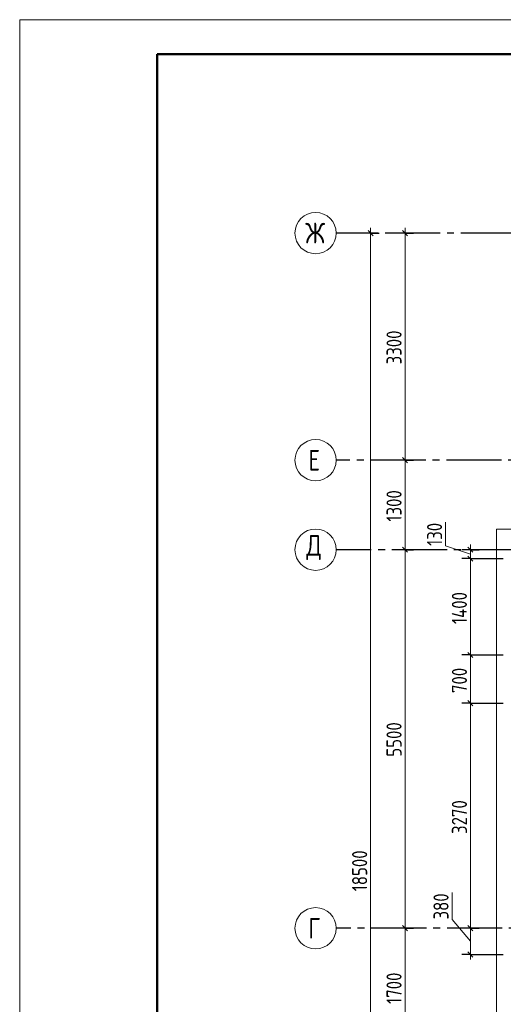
# Model space of a CAD drawing. Header units: millimetres. Extents: x 0 to 64958, y 0 to 42000.
# Tile 7 of 33: x 0 to 7028, y 27695 to 42000. Entities that reach past the tile are written whole.
import ezdxf

# ---------------------------------------------------------------- set-up
doc = ezdxf.new("R2010")
doc.units = ezdxf.units.MM
doc.linetypes.add('______5', pattern=[1100, 800, -100, 100, -100])
doc.layers.add('Standard', color=7, linetype='Continuous', lineweight=25)
doc.layers.add('Оси', color=40, linetype='______5', lineweight=18)
doc.styles.add('GOST 2.304-81', font='txt')
doc.styles.add('ISOCPEUR', font='txt')

msp = doc.modelspace()

# ---------------------------------------------------------------- linework, layer by layer
at = {"layer": 'Standard', "color": 7, "linetype": 'Continuous', "lineweight": 25, "transparency": 33554687}
for p, q in [((5138, 38862), (5062, 38938)), ((5638, 38862), (5562, 38938)), ((5638, 35562), (5562, 35638)), ((5638, 34262), (5562, 34338)), ((6587, 34262), (6512, 34338)), ((6587, 34133), (6512, 34208)), ((6587, 32733), (6512, 32808)), ((6587, 32033), (6512, 32108)), ((5638, 28763), (5562, 28838)), ((6587, 28763), (6512, 28838)), ((6587, 28382), (6512, 28458))]:
    msp.add_line(p, q, dxfattribs=at)
at = {"layer": 'Standard', "color": 7, "linetype": 'Continuous', "lineweight": 13, "transparency": 33554687}
for p, q in [((5100, 38900), (5100, 38975)), ((5600, 38900), (5600, 38975)), ((5600, 35600), (5600, 38900)), ((5600, 34300), (5600, 35600)), ((6189, 34355), (6189, 34699)), ((6550, 34235), (6189, 34355)), ((6550, 34300), (6550, 34375)), ((5600, 28800), (5600, 34300)), ((6550, 34170), (6550, 34300)), ((6550, 32770), (6550, 34170)), ((6550, 32070), (6550, 32770)), ((6283, 28927), (6283, 29318)), ((6550, 28610), (6283, 28927)), ((5600, 27100), (5600, 28800)), ((6550, 28420), (6550, 28800)), ((6550, 28420), (6550, 28345))]:
    msp.add_line(p, q, dxfattribs=at)
at = {"layer": 'Standard', "color": 251, "linetype": 'Continuous', "lineweight": -3, "true_color": 0x656565, "transparency": 33554687}
for p, q in [((5100, 38900), (4975, 38900)), ((5100, 38900), (5225, 38900)), ((5100, 38900), (5100, 38900)), ((5600, 38900), (5475, 38900)), ((5600, 38900), (5725, 38900)), ((5600, 38900), (5600, 38900)), ((5600, 35600), (5475, 35600)), ((5600, 35600), (5725, 35600)), ((5600, 35600), (5600, 35600)), ((5600, 34300), (5475, 34300)), ((5600, 34300), (5725, 34300)), ((5600, 34300), (5600, 34300)), ((6550, 34300), (6425, 34300)), ((6550, 34300), (6675, 34300)), ((6550, 34300), (6550, 34300)), ((6550, 34170), (6425, 34170)), ((6550, 34170), (6675, 34170)), ((6550, 34170), (7025, 34170)), ((6550, 32770), (6425, 32770)), ((6550, 32770), (6675, 32770)), ((6550, 32770), (7025, 32770)), ((6550, 32070), (6425, 32070)), ((6550, 32070), (6675, 32070)), ((6550, 32070), (7025, 32070)), ((5600, 28800), (5475, 28800)), ((5600, 28800), (5725, 28800)), ((5600, 28800), (5600, 28800)), ((6550, 28800), (6425, 28800)), ((6550, 28800), (6675, 28800)), ((6550, 28800), (6550, 28800)), ((6550, 28420), (6425, 28420)), ((6550, 28420), (6675, 28420)), ((6550, 28420), (7025, 28420))]:
    msp.add_line(p, q, dxfattribs=at)
at = {"layer": 'Standard', "color": 7, "linetype": 'Continuous', "lineweight": 13, "transparency": 33554687}
msp.add_lwpolyline([(0, 0), (59400, 0), (59400, 42000), (0, 42000), (0, 0)], close=True, dxfattribs=at)
at = {"layer": 'Standard', "color": 7, "linetype": 'Continuous', "lineweight": 50, "transparency": 33554687}
msp.add_lwpolyline([(2000, 41500), (58900, 41500), (58900, 500), (2000, 500), (2000, 41500)], close=True, dxfattribs=at)
at = {"layer": 'Standard', "color": 7, "linetype": 'Continuous', "lineweight": 13, "transparency": 33554687}
for points in [[(5100, 20400), (5100, 29236), (5100, 29236), (5100, 38900)], [(6550, 28800), (6550, 28893), (6550, 28893), (6550, 32070)]]:
    msp.add_lwpolyline(points, dxfattribs=at)
at = {"layer": 'Standard', "color": 254, "linetype": 'Continuous', "lineweight": 18, "true_color": 0xc4c4ff, "transparency": 33554687}
msp.add_lwpolyline([(6931, 19975), (49549, 19975), (49549, 34600), (6931, 34600), (6931, 19975)], dxfattribs=at)
at = {"layer": 'Оси', "color": 8, "linetype": '______5', "lineweight": -3, "transparency": 33554687}
for p, q in [((43510, 38900), (4600, 38900)), ((43300, 35600), (4600, 35600)), ((50210, 34300), (4600, 34300)), ((50210, 34300), (4600, 34300)), ((49910, 28800), (4600, 28800))]:
    msp.add_line(p, q, dxfattribs=at)
at = {"layer": 'Оси', "color": 7, "linetype": 'Continuous', "lineweight": 13, "transparency": 33554687}
for centre in [(4300, 38900), (4300, 35600), (4300, 34300), (4300, 34300), (4300, 28800)]:
    msp.add_circle(centre, 300, dxfattribs=at)

# ---------------------------------------------------------------- texts
at = {"layer": 'Standard', "color": 7, "linetype": 'Continuous', "lineweight": 25, "transparency": 33554687, "char_height": 220, "attachment_point": 7, "rotation": 90, "style": 'GOST 2.304-81'}
for s, insert, width in [('3300', (5550, 36992), 641.47), ('1300', (5550, 34708), 610.16), ('130', (6139, 34355), 469.51), ('1400', (6500, 33220), 625.73), ('700', (6500, 32217), 531.96), ('5500', (5550, 31292), 641.48), ('3270', (6500, 30169), 657.05), ('18500', (5050, 29337), 750.83), ('380', (6233, 28927), 516.4), ('1700', (5550, 27700), 625.74)]:
    msp.add_mtext(s, dxfattribs=dict(at, insert=insert, width=width))
at = {"layer": 'Оси', "color": 7, "linetype": 'Continuous', "lineweight": 25, "transparency": 33554687, "char_height": 300, "attachment_point": 7, "style": 'ISOCPEUR'}
for s, insert, width in [('\\W0.83;Ж', (4150, 38750), 425), ('\\W0.78;Е', (4195, 35450), 326.41), ('\\W0.82;Д', (4165, 34150), 392.65), ('\\W0.78;Г', (4195, 28650), 326.41)]:
    msp.add_mtext(s, dxfattribs=dict(at, insert=insert, width=width))

doc.saveas('drawing.dxf')
